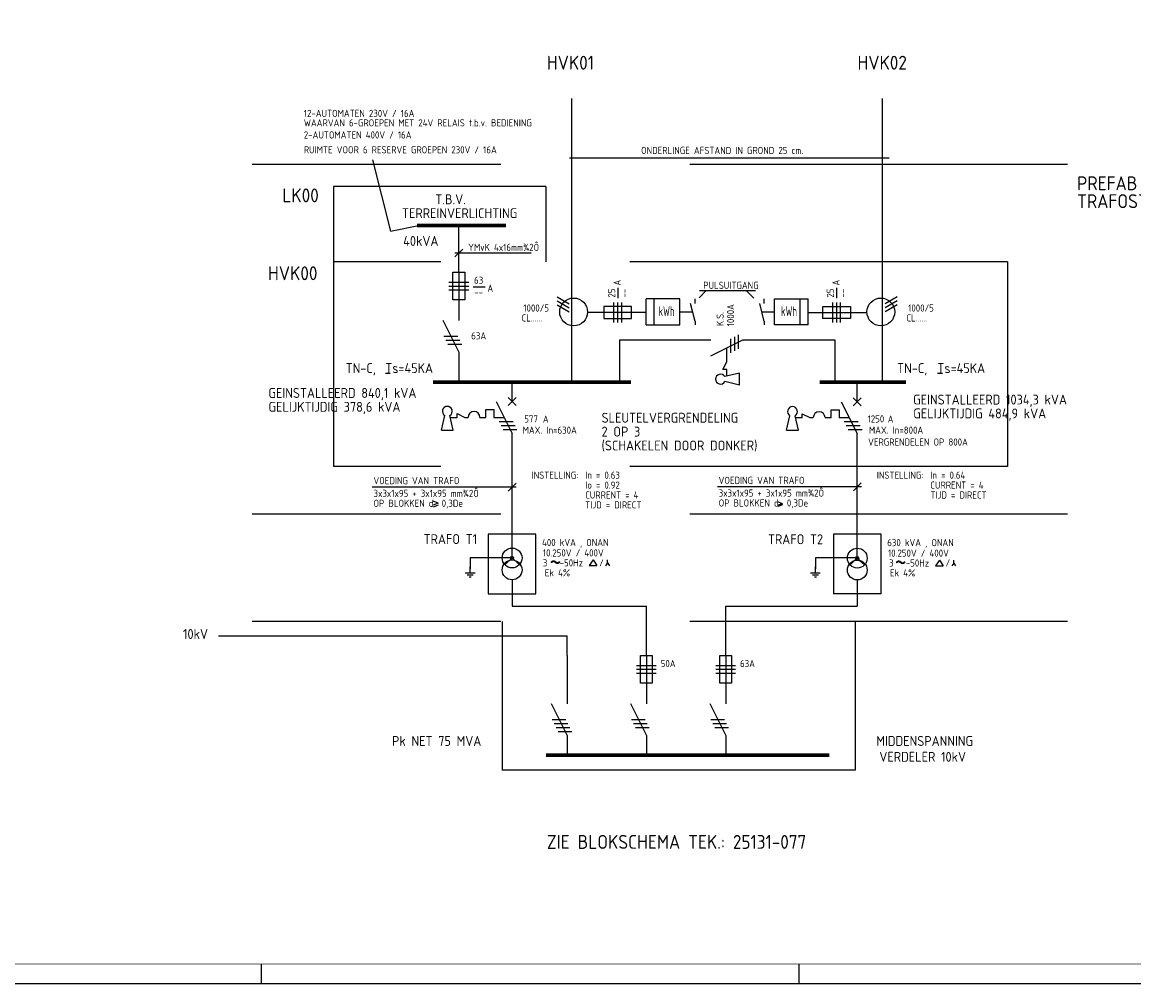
# Model space of a CAD drawing. Header units: millimetres. Extents: x 0 to 841, y 0 to 594.
# Tile 2 of 5: x 280 to 560, y 0 to 242. Entities that reach past the tile are written whole.
import ezdxf
from ezdxf.enums import TextEntityAlignment as Align

# ---------------------------------------------------------------- set-up
doc = ezdxf.new("R2010")
doc.units = ezdxf.units.MM
doc.linetypes.add('HIDDEN', pattern=[9.525, 6.35, -3.175])
for name, color, linetype in [('1', 7, 'CONTINUOUS'), ('40', 1, 'CONTINUOUS'), ('70', 1, 'CONTINUOUS'), ('71', 2, 'CONTINUOUS'), ('EL$2B---_KADER', 4, 'CONTINUOUS'), ('LIJN025', 10, 'CONTINUOUS'), ('LIJN035', 50, 'CONTINUOUS'), ('LIJN050', 90, 'CONTINUOUS'), ('LIJN070', 130, 'CONTINUOUS'), ('TEKST18', 210, 'CONTINUOUS'), ('TEKST25', 10, 'CONTINUOUS'), ('TEKST35', 50, 'CONTINUOUS'), ('TEKST50', 90, 'CONTINUOUS')]:
    doc.layers.add(name, color=color, linetype=linetype)
doc.styles.add('5_0', font='iso.shx')
doc.styles.add('ISO', font='ISO.SHX')
doc.styles.add('NEN', font='iso.shx')
doc.styles.add('ROMAND', font='romand')

# ---------------------------------------------------------------- blocks, each defined once
blk = doc.blocks.new('A1')
at = {"layer": 'LIJN025'}
for p, q in [((340.5, 0), (340.5, 5)), ((476, 0), (476, 5))]:
    blk.add_line(p, q, dxfattribs=at)
blk.add_lwpolyline([(0, 0), (0, 594), (841, 594), (841, 0)], close=True, dxfattribs=at)
at = {"layer": 'LIJN050', "const_width": 0.2}
blk.add_lwpolyline([(836, 5), (836, 589), (25, 589), (25, 5)], close=True, dxfattribs=at)
at = {"layer": 'TEKST25', "style": 'ROMAND', "width": 2.899115}
blk.add_attdef('STATUS', text='', height=2.5, dxfattribs=at).set_placement((795, 71.5), (834, 71.5), align=Align.FIT)
at = {"layer": 'TEKST25', "style": 'ISO'}
for tag, p in [('E', (796.25, 66)), ('NAAM-E', (807.75, 66)), ('DATUM-E', (826, 66)), ('D', (796.25, 61)), ('NAAM-D', (807.75, 61)), ('DATUM-D', (826, 61)), ('C', (796.25, 56)), ('NAAM-C', (807.75, 56)), ('DATUM-C', (826, 56)), ('B', (796.25, 51)), ('NAAM-B', (807.75, 51)), ('DATUM-B', (826, 51)), ('A', (796.25, 46)), ('NAAM-A', (807.75, 46)), ('DATUM-A', (826, 46))]:
    blk.add_attdef(tag, text='', height=2.5, dxfattribs=at).set_placement(p, align=Align.CENTER)
for tag, p in [('DATUM', (673.75, 36.25)), ('SCHAAL', (709, 36.25)), ('GETEKEND', (739.25, 36.25)), ('GECONTOL.', (774, 36.25)), ('FORMAAT', (804.25, 28.25))]:
    blk.add_attdef(tag, p, '', height=2.5, dxfattribs=at)
at = {"layer": 'TEKST35', "style": 'ISO'}
for tag, p in [('PROJECT', (675.5, 72.5)), ('PLAATS', (675.5, 63.5)), ('INSTALLATIE-REGEL1', (675.5, 52.5)), ('INSTALLATIE-REGEL2', (675.5, 43.5))]:
    blk.add_attdef(tag, p, '', height=4, dxfattribs=at)
blk.add_attdef('PROJ.NR.', text='', height=4, dxfattribs=at).set_placement((822, 23), align=Align.CENTER)
at = {"layer": 'TEKST50', "style": 'ISO'}
blk.add_attdef('FILE-NAAM', text='', height=5, dxfattribs=at).set_placement((814.5, 7.5), align=Align.CENTER)
blk = doc.blocks.new('T1007')
at = {"layer": '70'}
for p, q in [((1.25, 1), (0, 1.5)), ((1.25, 1), (0, 0.5)), ((1.25, 0.5), (0, 0))]:
    blk.add_line(p, q, dxfattribs=at)
blk = doc.blocks.new('T1015')
at = {"layer": '70'}
for p, q in [((-1.25, 1), (1.25, 1)), ((-0.75, 0.5), (0.75, 0.5)), ((-0.25, 0), (0.25, 0)), ((0, 1), (0, 2.5))]:
    blk.add_line(p, q, dxfattribs=at)
blk = doc.blocks.new('RWS023', base_point=(227, 181))
at = {"layer": '40', "style": 'NEN'}
blk.add_text('~', height=5, dxfattribs=at).set_placement((223.5, 179.5))
blk = doc.blocks.new('T1053')
at = {"layer": '1', "color": 2}
for p, q in [((-1.5, -7), (-1.5, 0)), ((-1.5, 0), (1.5, 0)), ((1.5, 0), (1.5, -7)), ((1.5, -7), (-1.5, -7))]:
    blk.add_line(p, q, dxfattribs=at)
at = {"layer": '1', "color": 1}
for p, q in [((-2.5, -2.5), (2.5, -2.5)), ((-2.5, -3.5), (2.5, -3.5)), ((-2.5, -4.5), (2.5, -4.5))]:
    blk.add_line(p, q, dxfattribs=at)

msp = doc.modelspace()

# ---------------------------------------------------------------- linework, layer by layer
at = {"layer": '1', "color": 1}
for p, q in [((415.04, 173.12), (418.07, 171.37)), ((415.04, 172.12), (418.07, 170.37)), ((415.04, 171.12), (418.07, 169.37)), ((500.7, 173.12), (497.67, 171.37)), ((500.7, 172.12), (497.67, 170.37)), ((500.7, 171.12), (497.67, 169.37))]:
    msp.add_line(p, q, dxfattribs=at)
at = {"layer": '1', "color": 2}
for p, q in [((386.21, 167.2), (390.23, 159.16)), ((453.75, 158.26), (461.79, 162.28)), ((457.75, 156.75), (457.75, 160.26)), ((457.75, 153.17), (457.75, 154.82)), ((399.63, 146.71), (403.65, 138.67)), ((486.63, 146.66), (490.65, 138.63)), ((397.05, 144.71), (399.05, 144.71)), ((397.05, 142.71), (397.05, 144.71)), ((399.05, 144.71), (399.05, 142.71)), ((484.05, 144.66), (486.05, 144.66)), ((484.05, 142.66), (484.05, 144.66)), ((486.05, 144.66), (486.05, 142.66)), ((388.12, 142.71), (389.77, 142.71)), ((391.7, 142.71), (392.55, 142.71)), ((395.55, 142.71), (397.05, 142.71)), ((399.05, 142.71), (401.63, 142.71)), ((475.12, 142.66), (476.77, 142.66)), ((478.7, 142.66), (479.55, 142.66)), ((482.55, 142.66), (484.05, 142.66)), ((486.05, 142.66), (488.63, 142.66)), ((413.47, 70.59), (417.49, 62.56)), ((433.47, 70.59), (437.49, 62.56)), ((453.47, 70.59), (457.49, 62.56))]:
    msp.add_line(p, q, dxfattribs=at)
for centre in [(394.05, 142.71), (481.05, 142.66)]:
    msp.add_arc(centre, 1.5, 0, 180, dxfattribs=at)
at = {"layer": '70'}
for p, q in [((386.46, 163.2), (389.96, 163.2)), ((458.75, 159.01), (458.75, 162.51)), ((459.75, 159.51), (459.75, 163.01)), ((460.75, 160.01), (460.75, 163.51)), ((386.96, 162.2), (390.46, 162.2)), ((387.46, 161.2), (390.96, 161.2)), ((400.38, 141.71), (403.88, 141.71)), ((400.88, 140.71), (404.38, 140.71)), ((487.38, 141.66), (490.88, 141.66)), ((487.88, 140.66), (491.38, 140.66)), ((401.38, 139.71), (404.88, 139.71)), ((488.38, 139.66), (491.88, 139.66)), ((413.72, 66.59), (417.22, 66.59)), ((414.22, 65.59), (417.72, 65.59)), ((414.72, 64.59), (418.22, 64.59)), ((433.72, 66.59), (437.22, 66.59)), ((434.22, 65.59), (437.72, 65.59)), ((434.72, 64.59), (438.22, 64.59)), ((453.72, 66.59), (457.22, 66.59)), ((454.22, 65.59), (457.72, 65.59)), ((454.72, 64.59), (458.22, 64.59)), ((415.22, 63.59), (418.72, 63.59))]:
    msp.add_line(p, q, dxfattribs=at)
at = {"layer": '71'}
for p, q in [((445.95, 172.59), (437.45, 172.59)), ((437.45, 166.09), (437.45, 172.59)), ((439.45, 166.09), (439.45, 172.59)), ((445.95, 166.09), (445.95, 172.59)), ((449.77, 166.91), (448.65, 171.41)), ((467.19, 166.91), (466.07, 171.41)), ((469.79, 166.09), (469.79, 172.59)), ((469.79, 172.59), (478.29, 172.59)), ((476.29, 166.09), (476.29, 172.59)), ((478.29, 166.09), (478.29, 172.59)), ((437.45, 169.13), (422.64, 169.13)), ((478.29, 169.13), (493.1, 169.13)), ((437.45, 166.09), (445.95, 166.09)), ((478.29, 166.09), (469.79, 166.09)), ((403.65, 146.71), (403.65, 151.49)), ((460.94, 153.87), (457.27, 153.01)), ((460.94, 150.87), (457.27, 151.74)), ((460.94, 150.87), (460.94, 153.87)), ((490.65, 146.66), (490.65, 151.49)), ((404.65, 147.71), (402.65, 145.71)), ((402.65, 147.71), (404.65, 145.71)), ((491.65, 147.66), (489.65, 145.66)), ((489.65, 147.66), (491.65, 145.66)), ((385.82, 139.51), (386.69, 143.19)), ((388.82, 139.51), (387.96, 143.19)), ((472.82, 139.47), (473.69, 143.14)), ((475.82, 139.47), (474.96, 143.14)), ((385.82, 139.51), (388.82, 139.51)), ((403.65, 109.8), (403.65, 138.67)), ((472.82, 139.47), (475.82, 139.47)), ((490.65, 109.76), (490.65, 138.63))]:
    msp.add_line(p, q, dxfattribs=at)
for centre, radius in [((403.65, 107.3), 2.5), ((490.65, 107.26), 2.5), ((403.65, 104.3), 2.5), ((403.65, 107.34), 0.375), ((403.65, 107.34), 0.25), ((403.65, 107.34), 0.125), ((490.65, 104.26), 2.5), ((490.65, 107.29), 0.375), ((490.65, 107.29), 0.25), ((490.65, 107.29), 0.125)]:
    msp.add_circle(centre, radius, dxfattribs=at)
for centre, start, end in [((456.19, 152.37), 30.6656, 329.3344), ((387.32, 144.26), 300.6656, 239.3344), ((474.32, 144.22), 300.6656, 239.3344)]:
    msp.add_arc(centre, 1.25, start, end, dxfattribs=at)
at = {"layer": 'LIJN025'}
for p, q in [((368.49, 207.66), (372.99, 189.66)), ((418.12, 208.16), (498.69, 208.16)), ((372.99, 189.66), (380.49, 191.16)), ((391.22, 185.15), (389.23, 183.17)), ((389.23, 184.16), (408.45, 184.16)), ((393.87, 175.66), (396.87, 175.66)), ((430.37, 172.78), (430.37, 175.39)), ((452.59, 174.69), (450.76, 172.82)), ((450.9, 174.69), (465.04, 174.69)), ((462.66, 174.69), (464.58, 172.77)), ((485.5, 172.78), (485.5, 175.39)), ((371.7, 153.89), (372.95, 153.89)), ((510.86, 153.89), (512.11, 153.89)), ((402.66, 124.17), (404.64, 126.15)), ((489.66, 124.25), (491.64, 126.23)), ((404.68, 125.16), (368.39, 125.16)), ((491.68, 125.24), (455.39, 125.24)), ((471.8, 120.97), (470.63, 120.57)), ((471.8, 120.69), (470.63, 120.26)), ((471.81, 120.98), (470.64, 121.46)), ((424.08, 106.81), (423.11, 105.38)), ((424.08, 106.81), (425.04, 105.38)), ((427.67, 106.07), (427.67, 106.82)), ((511.36, 106.77), (510.39, 105.34)), ((511.36, 106.77), (512.33, 105.34)), ((514.96, 106.03), (514.96, 106.77)), ((423.11, 105.38), (425.04, 105.38)), ((427.67, 106.07), (427.19, 105.36)), ((427.67, 106.07), (428.16, 105.36)), ((510.39, 105.34), (512.33, 105.34)), ((514.96, 106.03), (514.48, 105.31)), ((514.96, 106.03), (515.44, 105.31))]:
    msp.add_line(p, q, dxfattribs=at)
at = {"layer": 'LIJN025', "linetype": 'HIDDEN', "ltscale": 15}
for p, q in [((543.66, 206.45), (338.16, 206.45)), ((412.16, 200.89), (358.66, 200.89)), ((358.66, 200.89), (358.66, 130.37)), ((412.16, 200.89), (412.16, 181.95)), ((528.55, 181.95), (358.66, 181.95)), ((528.55, 181.95), (528.55, 130.37)), ((528.55, 130.37), (358.66, 130.37)), ((543.66, 118.3), (338.16, 118.3)), ((543.66, 91.3), (338.16, 91.3)), ((401.16, 91.3), (401.16, 53.8)), ((490.16, 91.3), (490.16, 53.8)), ((490.16, 53.8), (401.16, 53.8))]:
    msp.add_line(p, q, dxfattribs=at)
at = {"layer": 'LIJN025', "color": 2, "linetype": 'Continuous'}
for p, q in [((430.73, 162.28), (453.75, 162.28)), ((461.79, 162.28), (485.01, 162.28))]:
    msp.add_line(p, q, dxfattribs=at)
at = {"layer": 'LIJN025', "linetype": 'HIDDEN', "ltscale": 7.5}
for p, q in [((397.65, 113.3), (397.65, 98.3)), ((409.65, 113.3), (397.65, 113.3)), ((409.65, 98.3), (409.65, 113.3)), ((496.65, 113.26), (484.65, 113.26)), ((484.65, 113.26), (484.65, 98.26)), ((496.65, 98.26), (496.65, 113.26)), ((397.65, 98.3), (409.65, 98.3)), ((496.65, 98.26), (484.65, 98.26))]:
    msp.add_line(p, q, dxfattribs=at)
at = {"layer": 'LIJN025', "color": 2, "linetype": 'Continuous'}
for centre in [(419.15, 169.31), (496.59, 169.31)]:
    msp.add_circle(centre, 3.5, dxfattribs=at)
at = {"layer": 'LIJN035'}
for p, q in [((390.23, 179.34), (390.23, 191.2)), ((390.23, 179.34), (390.23, 167.16)), ((449.78, 171.46), (449.78, 172.58)), ((467.2, 171.46), (467.2, 172.58)), ((449.77, 166.91), (449.77, 166.03)), ((467.19, 166.91), (467.19, 166.03)), ((430.73, 162.28), (430.73, 151.76)), ((485.01, 162.28), (485.01, 151.94)), ((390.23, 159.16), (390.23, 151.77)), ((456.79, 154.82), (457.75, 156.75)), ((457.75, 154.82), (456.79, 154.82)), ((389.77, 143.67), (391.7, 142.71)), ((389.77, 142.71), (389.77, 143.67)), ((476.77, 143.63), (478.7, 142.66)), ((476.77, 142.66), (476.77, 143.63)), ((403.65, 107.34), (403.65, 109.8)), ((490.65, 107.3), (490.65, 109.76)), ((403.65, 107.37), (393.09, 107.37)), ((393.09, 107.37), (393.09, 104.65)), ((403.65, 107.34), (401.87, 105.65)), ((403.65, 107.34), (405.45, 105.69)), ((490.65, 107.32), (480.09, 107.32)), ((480.09, 107.32), (480.09, 104.6)), ((490.65, 107.3), (488.87, 105.61)), ((490.65, 107.29), (492.45, 105.64)), ((403.65, 101.8), (403.65, 95.16)), ((490.65, 101.76), (490.65, 95.16)), ((403.65, 95.16), (437.49, 95.16)), ((437.49, 82.74), (437.49, 95.16)), ((457.49, 95.16), (490.65, 95.16)), ((457.49, 82.74), (457.49, 95.16)), ((329.65, 87.66), (417.49, 87.66)), ((417.49, 82.74), (417.49, 87.66)), ((417.49, 82.74), (417.49, 70.56)), ((437.49, 82.74), (437.49, 70.56)), ((457.49, 82.74), (457.49, 70.56)), ((417.49, 62.56), (417.49, 57.66)), ((437.49, 62.56), (437.49, 57.66)), ((457.49, 62.56), (457.49, 57.66))]:
    msp.add_line(p, q, dxfattribs=at)
at = {"layer": 'LIJN035', "linetype": 'HIDDEN'}
for p, q in [((445.95, 169.34), (449.08, 169.34)), ((466.65, 169.34), (469.77, 169.34))]:
    msp.add_line(p, q, dxfattribs=at)
at = {"layer": 'LIJN050'}
for p, q in [((418.74, 151.77), (418.74, 223.1)), ((497, 151.87), (497, 223.1))]:
    msp.add_line(p, q, dxfattribs=at)
at = {"layer": 'LIJN070'}
for p, q in [((379.75, 191.44), (402.11, 191.44)), ((379.75, 191.35), (402.11, 191.35)), ((379.75, 191.27), (402.11, 191.27)), ((379.75, 191.18), (402.11, 191.18)), ((379.75, 191.12), (402.11, 191.12)), ((379.75, 191.03), (402.11, 191.03)), ((379.75, 190.94), (402.11, 190.94)), ((379.75, 190.86), (402.11, 190.86)), ((383.75, 151.94), (433.61, 151.94)), ((383.75, 151.85), (433.61, 151.85)), ((383.75, 151.77), (433.61, 151.77)), ((383.75, 151.68), (433.61, 151.68)), ((383.75, 151.62), (433.61, 151.62)), ((383.75, 151.53), (433.61, 151.53)), ((383.75, 151.44), (433.61, 151.44)), ((383.75, 151.36), (433.61, 151.36)), ((481.25, 151.94), (502.87, 151.94)), ((481.25, 151.85), (502.87, 151.85)), ((481.25, 151.77), (502.87, 151.77)), ((481.25, 151.68), (502.87, 151.68)), ((481.25, 151.62), (502.87, 151.62)), ((481.25, 151.53), (502.87, 151.53)), ((481.25, 151.44), (502.87, 151.44)), ((481.25, 151.36), (502.87, 151.36)), ((412.25, 57.94), (483.61, 57.94)), ((412.25, 57.85), (483.61, 57.85)), ((412.25, 57.77), (483.61, 57.77)), ((412.25, 57.68), (483.61, 57.68)), ((412.25, 57.62), (483.61, 57.62)), ((412.25, 57.53), (483.61, 57.53)), ((412.25, 57.44), (483.61, 57.44)), ((412.25, 57.36), (483.61, 57.36))]:
    msp.add_line(p, q, dxfattribs=at)

# ---------------------------------------------------------------- block references
at = {"layer": 'EL$2B---_KADER'}
msp.add_blockref('A1', (0, 0), dxfattribs=at)
at = {"layer": 'LIJN025', "xscale": -1, "rotation": 270}
msp.add_blockref('T1053', (433.78, 169.16), dxfattribs=at)
at = {"layer": 'LIJN025', "rotation": 90}
msp.add_blockref('T1053', (481.96, 169.16), dxfattribs=at)
at = {"layer": 'LIJN025'}
for name, p in [('T1007', (383.73, 120.13)), ('RWS023', (416.55, 105.12)), ('RWS023', (503.55, 105.08))]:
    msp.add_blockref(name, p, dxfattribs=at)
at = {"layer": 'LIJN035'}
for name, p in [('T1053', (390.23, 179.34)), ('T1015', (393.09, 102.59)), ('T1015', (480.09, 102.55)), ('T1053', (437.49, 82.74)), ('T1053', (457.49, 82.74))]:
    msp.add_blockref(name, p, dxfattribs=at)

# ---------------------------------------------------------------- texts
at = {"layer": '40', "style": 'ISO', "width": 0.7}
for p in [(440.56, 168.25), (471.43, 168.25)]:
    msp.add_text('kWh', height=2.5, dxfattribs=at).set_placement(p)
at = {"layer": '40', "style": 'ISO'}
for s, p in [('TN-C,', (361.7, 153.89)), ('Ts=45KA', (371.7, 153.89)), ('TN-C,', (500.7, 153.89)), ('Ts=45KA', (510.86, 153.89)), ('SLEUTELVERGRENDELING', (426.2, 141.39)), ('2 OP 3', (426.2, 137.89)), ('(SCHAKELEN DOOR DONKER)', (426.2, 134.39)), ('10kV', (320.7, 86.89))]:
    msp.add_text(s, height=2.5, dxfattribs=at).set_placement(p)
at = {"layer": 'TEKST18'}
for s, style, p in [('12-AUTOMATEN 230V / 16A', 'ISO', (351.15, 218.44)), ('WAARVAN 6-GROEPEN MET 24V RELAIS t.b.v. BEDIENING', 'ISO', (351.15, 216.05)), ('2-AUTOMATEN 400V / 16A', 'ISO', (351.15, 213)), ('RUIMTE VOOR 6 RESERVE GROEPEN 230V / 16A', 'ISO', (351.15, 209.27)), ('YMvK 4x16mm¾2Ô', 'ISO', (392.58, 184.68)), ('A', 'NEN', (397.42, 174.36)), ('A', 'NEN', (411.4, 141.41)), ('A', 'NEN', (498.33, 141.41)), ('INSTELLING:', 'ISO', (408.57, 127.27)), ('In = 0.63', 'ISO', (422.07, 127.27)), ('INSTELLING:', 'ISO', (495.57, 127.27)), ('In = 0.64', 'ISO', (509.07, 127.27)), ('VOEDING VAN TRAFO', 'ISO', (368.7, 125.89)), ('Io = 0.92', 'ISO', (422.07, 124.77)), ('VOEDING VAN TRAFO', 'ISO', (455.7, 125.96)), ('CURRENT = 4', 'ISO', (509.07, 124.77)), ('3x3x1x95 + 3x1x95 mm¾2Ô', 'ISO', (368.72, 122.68)), ('CURRENT = 4', 'ISO', (422.07, 122.27)), ('3x3x1x95 + 3x1x95 mm¾2Ô', 'ISO', (455.72, 122.76)), ('TIJD = DIRECT', 'ISO', (509.07, 122.27)), ('OP BLOKKEN d  0,3De', 'ISO', (368.72, 120.18)), ('TIJD = DIRECT', 'ISO', (422.07, 119.77)), ('OP BLOKKEN d  0,3De', 'ISO', (455.72, 120.26))]:
    msp.add_text(s, height=1.8, dxfattribs=dict(at, style=style)).set_placement(p)
for s, style, p in [('63', 'NEN', (395.22, 176.39)), ('--', 'NEN', (395.22, 173.39)), ('1000/5', 'NEN', (409.72, 169.39)), ('1000/5', 'NEN', (506.72, 169.39)), ('CL......', 'NEN', (408.64, 166.89)), ('CL......', 'NEN', (505.64, 166.89)), ('63A', 'NEN', (395.22, 162.39)), ('577', 'NEN', (408.43, 141.44)), ('1250', 'NEN', (495.35, 141.44)), ('MAX. In=630A', 'NEN', (413.13, 138.61)), ('MAX. In=800A', 'NEN', (500.43, 138.61)), ('VERGRENDELEN OP 800A', 'NEN', (505.95, 135.62)), ('400 kVA , ONAN', 'ISO', (419.58, 110.31)), ('630 kVA , ONAN', 'ISO', (506.58, 110.27)), ('10.250V / 400V', 'ISO', (419.07, 107.67)), ('10.250V / 400V', 'ISO', (506.07, 107.63)), ('3   -50Hz', 'ISO', (416.47, 105.17)), ('/', 'ISO', (426.18, 105.17)), ('3   -50Hz', 'ISO', (503.72, 105.13)), ('/', 'ISO', (513.47, 105.13)), ('Ek 4%', 'ISO', (415.07, 102.67)), ('Ek 4%', 'ISO', (502.07, 102.63)), ('50A', 'NEN', (442.98, 79.79)), ('63A', 'NEN', (462.98, 79.79))]:
    msp.add_text(s, height=1.8, dxfattribs=dict(at, style=style)).set_placement(p, align=Align.CENTER)
at = {"layer": 'TEKST18', "style": 'NEN'}
for p in [(431.06, 175.94), (486.19, 175.94)]:
    msp.add_text('A', height=1.8, rotation=90, dxfattribs=at).set_placement(p)
for s, p in [('25', (429.64, 174.06)), ('--', (432.82, 174.06)), ('25', (484.77, 174.06)), ('--', (487.95, 174.06)), ('1000A', (459.62, 168.48)), ('K.S.', (456.98, 167.51))]:
    msp.add_text(s, height=1.8, rotation=90, dxfattribs=at).set_placement(p, align=Align.CENTER)
at = {"layer": 'TEKST25', "style": '5_0'}
for s, p in [('ONDERLINGE AFSTAND IN GROND 25 cm.', (436.17, 209.11)), ('PULSUITGANG', (451.84, 175.11))]:
    msp.add_text(s, height=1.8, dxfattribs=at).set_placement(p)
at = {"layer": 'TEKST25'}
for s, style, p in [('T.B.V.', 'NEN', (388.14, 196.44)), ('TERREINVERLICHTING ', 'NEN', (391.14, 192.94)), ('40kVA', 'NEN', (380.64, 185.94)), ('GEINSTALLEERD 840,1 kVA', 'NEN', (360.88, 147.64)), ('GEINSTALLEERD 1034,3 kVA', 'NEN', (524.12, 145.97)), ('GELIJKTIJDIG 378,6 kVA', 'NEN', (358.88, 144.14)), ('GELIJKTIJDIG 484,9 kVA', 'NEN', (521.52, 142.47)), ('TRAFO T1', 'ISO', (388.08, 110.81)), ('TRAFO T2', 'ISO', (475.08, 110.77)), ('Pk NET 75 MVA', 'NEN', (384.64, 59.94)), ('MIDDENSPANNING', 'NEN', (507.64, 59.94)), ('VERDELER 10kV', 'NEN', (507.14, 55.94))]:
    msp.add_text(s, height=2.5, dxfattribs=dict(at, style=style)).set_placement(p, align=Align.CENTER)
at = {"layer": 'TEKST35', "color": 90, "style": '5_0'}
for s, p in [('HVK01', (412.41, 230.36)), ('HVK02', (490.71, 230.36)), ('ZIE BLOKSCHEMA TEK.: 25131-077', (412.41, 34))]:
    msp.add_text(s, height=3.5, dxfattribs=at).set_placement(p)
at = {"layer": 'TEKST35', "style": 'ISO'}
for s, p in [('PREFAB', (546.06, 199.97)), ('LK00', (345.75, 196.93)), ('TRAFOSTATION', (546.06, 195.47)), ('HVK00', (342.13, 177.3))]:
    msp.add_text(s, height=3.5, dxfattribs=at).set_placement(p)

doc.saveas('drawing.dxf')
